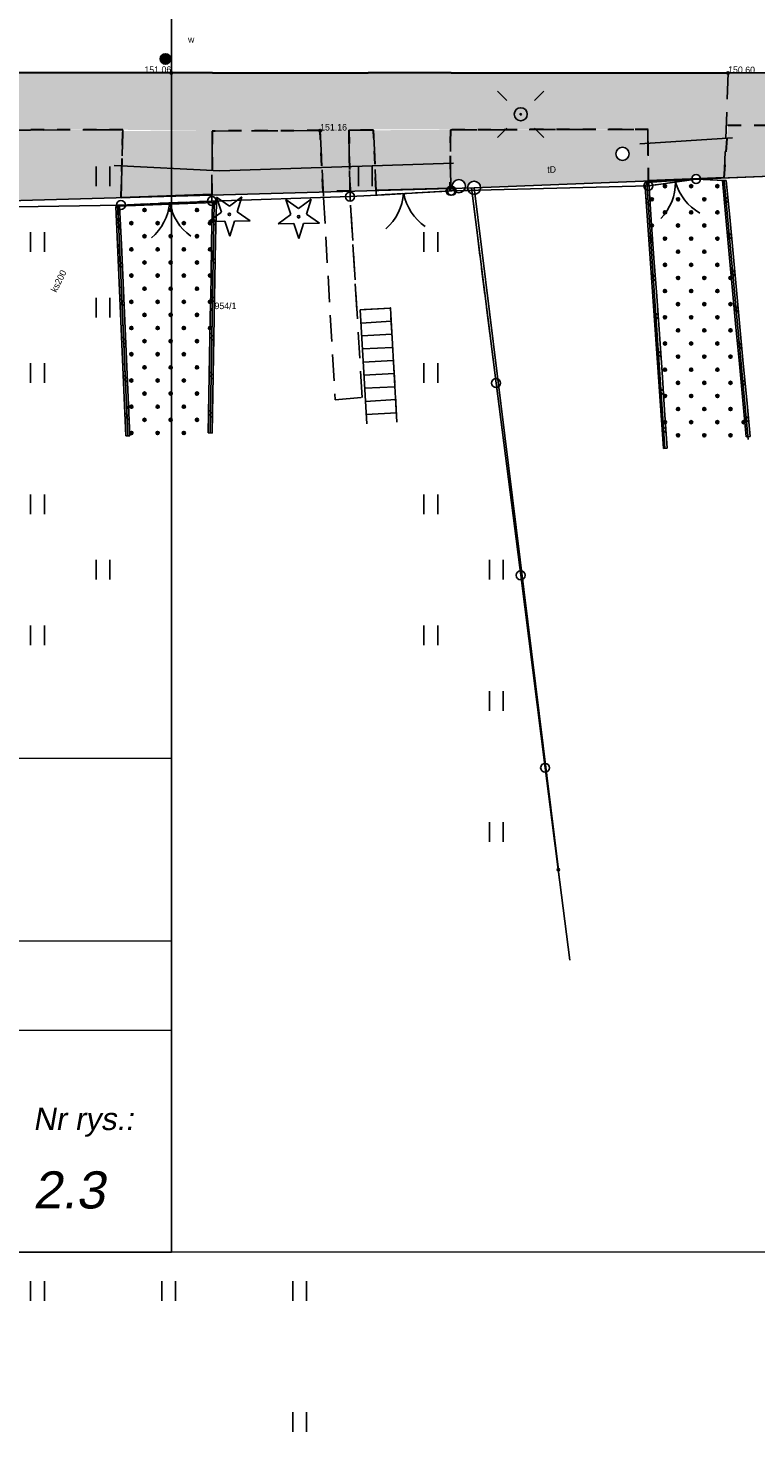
# Model space of a CAD drawing. Extents: x 7583285 to 7585126, y 6019995 to 6020809.
# Tile 24 of 54: x 7584084 to 7584112, y 6020637 to 6020690. Entities that reach past the tile are written whole.
import ezdxf
from ezdxf.enums import TextEntityAlignment as Align

# ---------------------------------------------------------------- set-up
doc = ezdxf.new("R2010")
doc.units = 0
doc.header["$MEASUREMENT"] = 0
for name, pattern in [('1_OTKC', [1.5, 1, -0.5]), ('1_OTKJ', [2, 1.5, -0.5]), ('1_OTKK', [0]), ('1_OTZI', [1.5, 1, -0.5]), ('1_OTZT', [1.5, 1, -0.5]), ('3', [1, 0.5, -0.5]), ('3_EGBJ', [0]), ('3_EGBS', [0]), ('3_EGBSG', [0]), ('4_SULO', [0])]:
    doc.linetypes.add(name, pattern=pattern)
doc.layers.get('0').update_dxf_attribs({"linetype": 'CONTINUOUS', "lineweight": 5})
for name, color, linetype, lineweight in [('0 Krawężnik ', 1, 'CONTINUOUS', 30), ('0 Krawężnik najazdowy', 6, 'CONTINUOUS', 30), ('0 obrzeże', 51, '3', 30), ('Dzialki', 3, 'CONTINUOUS', 25)]:
    doc.layers.add(name, color=color, linetype=linetype, lineweight=lineweight)
for name, color, linetype in [('EGBE_L_3', 7, '3_EGBS'), ('EGBE_L_6', 7, '3_EGBJ'), ('Numery_dzialek', 7, 'CONTINUOUS'), ('OTD_L_12', 7, 'CONTINUOUS'), ('OTK_L_0', 7, '1_OTKJ'), ('OTK_L_1', 7, '1_OTKK'), ('OTK_L_2', 7, '1_OTKC'), ('OTO_L_0', 7, 'CONTINUOUS'), ('OTO_L_1', 7, 'CONTINUOUS'), ('OTR_T_0', 7, 'CONTINUOUS'), ('OTZ_L_3', 7, '1_OTZT'), ('OTZ_T_1', 96, 'CONTINUOUS'), ('Punkty', 7, 'CONTINUOUS'), ('SUE_T_3', 7, 'CONTINUOUS'), ('SUKP_E_T_0', 36, 'CONTINUOUS'), ('SUL_L_1', 7, '4_SULO'), ('SUP_T_0', 7, 'CONTINUOUS'), ('SUP_T_2', 7, 'CONTINUOUS'), ('SUTP_E_T_0', 30, 'CONTINUOUS'), ('SUW_E_T_2', 5, 'CONTINUOUS'), ('SUW_T_5', 5, 'CONTINUOUS')]:
    doc.layers.add(name, color=color, linetype=linetype)
doc.styles.add('Style-Arial I 0.17453', font='arial.ttf', dxfattribs={"oblique": 10})

# ---------------------------------------------------------------- blocks, each defined once
blk = doc.blocks.new('GRT')
at = {"linetype": 'Continuous'}
blk.add_circle((0, 0), 0.25, dxfattribs=at)
blk = doc.blocks.new('GRO')
at = {"linetype": 'Continuous'}
blk.add_circle((0, 0), 0.045, dxfattribs=at)
blk = doc.blocks.new('1_OTRS')
at = {"linetype": 'Continuous'}
blk.add_circle((0, 0), 0.045, dxfattribs=at)
blk = doc.blocks.new('1_OTZG')
at = {"linetype": 'Continuous'}
for p, q in [((-0.3012, 0.0938), (-0.4937, 0.6621)), ((-0.4937, 0.6621), (-0.0039, 0.3155)), ((-0.0039, 0.3155), (0.4771, 0.6742)), ((0.4771, 0.6742), (0.2988, 0.1012)), ((-0.7823, -0.265), (-0.3012, 0.0938)), ((0.2988, 0.1012), (0.7886, -0.2455)), ((-0.1823, -0.2575), (-0.7823, -0.265)), ((0.0103, -0.8259), (-0.1823, -0.2575)), ((0.1886, -0.2529), (0.0103, -0.8259)), ((0.7886, -0.2455), (0.1886, -0.2529))]:
    blk.add_line(p, q, dxfattribs=at)
blk.add_circle((0, 0), 0.045, dxfattribs=at)
blk = doc.blocks.new('1_OTZT')
at = {"linetype": 'Continuous'}
for p, q in [((-0.2625, -0.375), (-0.2625, 0.375)), ((0.2625, -0.375), (0.2625, 0.375))]:
    blk.add_line(p, q, dxfattribs=at)
blk = doc.blocks.new('3_EGBW14_W')
at = {"linetype": 'Continuous'}
for radius in [0.06, 0.055, 0.05, 0.045, 0.04, 0.035, 0.03, 0.025, 0.02, 0.015, 0.01, 0.005]:
    blk.add_circle((0, 0), radius, dxfattribs=at)
blk = doc.blocks.new('4_SUEO_W')
at = {"linetype": 'Continuous'}
for p, q in [((-0.5303, 0.5303), (-0.8839, 0.8839)), ((0.5303, 0.5303), (0.8839, 0.8839)), ((-0.5303, -0.5303), (-0.8839, -0.8839)), ((0.5303, -0.5303), (0.8839, -0.8839))]:
    blk.add_line(p, q, dxfattribs=at)
blk.add_circle((0, 0), 0.025, dxfattribs=at)
blk = doc.blocks.new('4_SUPP')
at = {"linetype": 'Continuous'}
blk.add_circle((0, 0), 0.25, dxfattribs=at)
blk = doc.blocks.new('4_SUPK')
at = {"linetype": 'Continuous'}
blk.add_circle((0, 0), 0.25, dxfattribs=at)
blk = doc.blocks.new('4_SUWW')
at = {"linetype": 'Continuous'}
for radius in [0.2, 0.175, 0.15, 0.125, 0.1, 0.075, 0.05, 0.025, 0.00715]:
    blk.add_circle((0, 0), radius, dxfattribs=at)

msp = doc.modelspace()

# ---------------------------------------------------------------- hatches: boundary and pattern name
at = {"lineweight": 30}
h = msp.add_hatch(color=256, dxfattribs=at)
h.dxf.hatch_style = 1
h.set_gradient(color1=(173, 173, 173), color2=(143, 143, 143), one_color=1, tint=0.47)
h.paths.add_polyline_path([(7584184.03, 6020688.51), (7584184.031, 6020686.51), (7584178.714, 6020686.51), (7584176.46, 6020686.51), (7584176.474, 6020685.823), (7584174.546, 6020685.784), (7584174.496, 6020686.51), (7584163.62, 6020686.51), (7584163.65, 6020685.562), (7584159.577, 6020685.433), (7584159.577, 6020686.573), (7584139.588, 6020686.604), (7584132.31, 6020686.604), (7584132.301, 6020685.049), (7584129.979, 6020685.03), (7584129.983, 6020686.611), (7584116.751, 6020686.67), (7584110.397, 6020686.67), (7584107.426, 6020686.51), (7584096, 6020686.51), (7584096.066, 6020684.156), (7584095.028, 6020684.155), (7584094.91, 6020686.47), (7584090.79, 6020686.45), (7584087.38, 6020686.5), (7584076.799, 6020686.5), (7584072.031, 6020686.5), (7584063.27, 6020686.437), (7584063.279, 6020684.188), (7584062.17, 6020684.22), (7584062.172, 6020686.49), (7584049.78, 6020686.5), (7584046.255, 6020686.78), (7584038.409, 6020686.989), (7584034.778, 6020687.086), (7584020.493, 6020687.518), (7584014.844, 6020687.619), (7583996.64, 6020687.906), (7583996.64, 6020685.863), (7583995.64, 6020685.863), (7583995.64, 6020687.886), (7583992.069, 6020687.886), (7583988.622, 6020688.013), (7583985.939, 6020688.013), (7583981.93, 6020687.765), (7583955.77, 6020687.575), (7583955.77, 6020686.07), (7583954.26, 6020686.07), (7583954.249, 6020687.588), (7583940.36, 6020687.47), (7583932.205, 6020686.457), (7583932.202, 6020687.581), (7583908.883, 6020687.917), (7583895.47, 6020688.454), (7583879.431, 6020690.274), (7583871.509, 6020690.557), (7583850.73, 6020691.44), (7583837.31, 6020690.63), (7583824.719, 6020690.63), (7583820.29, 6020690.88), (7583816.81, 6020690.8), (7583808.51, 6020691.09), (7583808.51, 6020688.714), (7583807.301, 6020688.755), (7583807.38, 6020691.12), (7583804.4, 6020691.19), (7583800.384, 6020691.296), (7583800.32, 6020688.87), (7583766.736, 6020690.08), (7583766.953, 6020690.832), (7583767.612, 6020692.057), (7583774.909, 6020692.004), (7583775.984, 6020691.939), (7583779.62, 6020692.04), (7583783.71, 6020692.04), (7583795.5, 6020691.91), (7583800.64, 6020693.44), (7583804.51, 6020693.25), (7583816.78, 6020692.99), (7583820.29, 6020692.88), (7583823.06, 6020692.75), (7583831.23, 6020692.43), (7583837.31, 6020692.745), (7583850.73, 6020693.44), (7583875.346, 6020692.44), (7583879.431, 6020692.274), (7583880.102, 6020692.247), (7583895.705, 6020690.525), (7583905.884, 6020690.209), (7583908.883, 6020690.117), (7583932.826, 6020689.714), (7583948.721, 6020689.587), (7583981.93, 6020689.965), (7583985.902, 6020690.012), (7583988.58, 6020690.044), (7583992.069, 6020690.086), (7583997.407, 6020690.086), (7584009.084, 6020689.773), (7584020.422, 6020689.518), (7584034.778, 6020689.086), (7584046.21, 6020688.78), (7584060.778, 6020688.677), (7584073.362, 6020688.67), (7584090.798, 6020688.67), (7584110.425, 6020688.67), (7584138.543, 6020688.573), (7584165.71, 6020688.573)])
h.paths.add_polyline_path([(7583755.187, 6020695.111), (7583754.885, 6020693.143), (7583760.83, 6020692.23), (7583761.245, 6020690.946), (7583761.322, 6020690.248), (7583751.485, 6020690.549), (7583751.578, 6020693.341), (7583746.91, 6020693.53), (7583726.307, 6020694.557), (7583707.51, 6020695.44), (7583709.508, 6020697.365), (7583734.856, 6020696.127)])
h.paths.add_polyline_path([(7583702.142, 6020697.67), (7583703.303, 6020695.65), (7583688.945, 6020695.982), (7583668.249, 6020696.589), (7583670.04, 6020698.557)])
h = msp.add_hatch(color=256, dxfattribs=at)
h.dxf.hatch_style = 1
h.set_gradient(color1=(204, 102, 102), color2=(155, 77, 77), one_color=1, tint=0.47)
h.paths.add_polyline_path([(7584020.493, 6020685.297), (7584020.493, 6020687.518), (7584014.844, 6020687.619), (7584014.844, 6020686.266), (7584014.844, 6020685.425), (7584020.493, 6020685.297)])
h.paths.add_polyline_path([(7584116.741, 6020685.08), (7584116.751, 6020686.636), (7584121.73, 6020686.636), (7584121.735, 6020686.636), (7584121.732, 6020685.696), (7584121.66, 6020685.69), (7584121.68, 6020685.44), (7584121.731, 6020685.444), (7584121.731, 6020685.36, 0.426604), (7584121.48, 6020685.1), (7584116.91, 6020684.921, 0.39294)])
h.paths.add_polyline_path([(7584071.956, 6020684.93), (7584076.881, 6020684.945), (7584076.802, 6020686.445), (7584072.03, 6020686.47), (7584071.954, 6020684.93)])
h.paths.add_polyline_path([(7584090.784, 6020684.945), (7584090.79, 6020686.45), (7584087.379, 6020686.45), (7584087.346, 6020685.125), (7584090.784, 6020684.945)])
h.paths.add_polyline_path([(7584046.215, 6020685.328), (7584046.255, 6020686.78), (7584049.735, 6020686.504, 0.428975), (7584049.779, 6020686.455), (7584049.744, 6020685.264)])
h.paths.add_polyline_path([(7584071.909, 6020683.936), (7584071.956, 6020684.93), (7584076.881, 6020684.945), (7584076.942, 6020683.79), (7584071.909, 6020683.936)])
h.paths.add_polyline_path([(7584139.569, 6020685.658), (7584139.588, 6020686.632), (7584142.519, 6020686.573), (7584142.503, 6020685.24, 0.416048), (7584142.25, 6020684.991), (7584139.697, 6020685.006, 0.253701), (7584139.558, 6020685.09), (7584139.569, 6020685.658)])
h.paths.add_polyline_path([(7584107.428, 6020684.55), (7584107.426, 6020685.981), (7584110.379, 6020686.173), (7584110.324, 6020684.664), (7584109.42, 6020684.628, 0.99109), (7584109.08, 6020684.615), (7584107.428, 6020684.55)])
h.paths.add_polyline_path([(7584038.409, 6020684.901), (7584038.409, 6020686.226), (7584034.778, 6020686.239), (7584034.778, 6020684.981)])
h.paths.add_polyline_path([(7584087.317, 6020683.907), (7584087.346, 6020685.125), (7584090.784, 6020684.945), (7584090.781, 6020684.033), (7584087.317, 6020683.907)])
h.paths.add_polyline_path([(7584099.866, 6020685.225), (7584099.88, 6020686.5), (7584096.95, 6020686.48), (7584097.005, 6020685.129), (7584099.866, 6020685.225)])
h.paths.add_polyline_path([(7584038.409, 6020686.226), (7584038.409, 6020686.989), (7584034.778, 6020687.086), (7584034.778, 6020686.239)])
h.paths.add_polyline_path([(7584097.043, 6020684.184), (7584097.005, 6020685.129), (7584099.866, 6020685.225), (7584099.856, 6020684.337, 0.2051), (7584099.746, 6020684.261, 0), (7584099.746, 6020684.261)])
h.paths.add_polyline_path([(7584184.031, 6020686.51), (7584184.03, 6020686.51), (7584178.714, 6020686.51), (7584178.714, 6020685.978), (7584184.044, 6020685.978)])
h.paths.add_polyline_path([(7584046.197, 6020684.685), (7584046.215, 6020685.328), (7584049.744, 6020685.264), (7584049.725, 6020684.617), (7584046.622, 6020684.673)])
h.paths.add_polyline_path([(7584110.379, 6020686.173), (7584110.397, 6020686.67), (7584107.426, 6020686.51), (7584107.426, 6020685.981)])
h.paths.add_polyline_path([(7584159.576, 6020685.452), (7584159.541, 6020686.573), (7584163.62, 6020686.51), (7584163.634, 6020685.802, 0.501243), (7584163.32, 6020685.553), (7584160.16, 6020685.468, 0.338777), (7584159.953, 6020685.462), (7584159.576, 6020685.452)])
h = msp.add_hatch(color=256, dxfattribs=at)
h.dxf.hatch_style = 1
h.set_gradient(color1=(191, 255, 127), color2=(191, 255, 127), one_color=1, tint=0.47)
h.paths.add_polyline_path([(7584049.737, 6020684.582), (7584049.752, 6020685.264), (7584049.779, 6020686.455, 0.420587), (7584049.825, 6020686.5), (7584060.774, 6020686.491), (7584062.17, 6020686.49), (7584061.988, 6020685.071), (7584061.88, 6020684.228), (7584059.933, 6020684.285), (7584059.407, 6020684.3)])
h.paths.add_polyline_path([(7584050.71, 6020685.87, 1), (7584050.21, 6020685.87, 1)], flags=16)
h.paths.add_polyline_path([(7584060.92, 6020684.79), (7584061.31, 6020684.75), (7584061.36, 6020685), (7584060.94, 6020685.04)], flags=16)
h.paths.add_polyline_path([(7584052.195, 6020686.043), (7584052.165, 6020685.669), (7584052.705, 6020685.626), (7584052.735, 6020686)], flags=8)
h.paths.add_polyline_path([(7584078.469, 6020683.745), (7584078.36, 6020686.47), (7584087.38, 6020686.5), (7584087.317, 6020683.907), (7584080.28, 6020683.707, 0.971641), (7584079.78, 6020683.707)])
h.paths.add_polyline_path([(7584063.279, 6020684.188), (7584063.27, 6020686.437), (7584070.069, 6020686.463, 1.47834), (7584070.5, 6020686.29, 0.194937), (7584070.429, 6020686.464), (7584072.03, 6020686.47), (7584071.905, 6020683.937)])
h.paths.add_polyline_path([(7584090.784, 6020684.945), (7584090.79, 6020686.45), (7584094.865, 6020686.47, 0.42762), (7584094.912, 6020686.425), (7584094.981, 6020685.061), (7584091.08, 6020684.93)])
h.paths.add_polyline_path([(7584090.781, 6020684.006), (7584090.784, 6020684.945), (7584091.08, 6020684.93), (7584094.981, 6020685.061), (7584094.982, 6020685.061), (7584095.029, 6020684.126), (7584090.781, 6020684.006)])
h.paths.add_polyline_path([(7584076.881, 6020684.945), (7584076.802, 6020686.445, 0.395185), (7584076.845, 6020686.489), (7584078.36, 6020686.47), (7584078.421, 6020684.95)])
h.paths.add_polyline_path([(7584078.469, 6020683.745), (7584078.421, 6020684.95), (7584076.881, 6020684.945), (7584076.942, 6020683.79)])
h.paths.add_polyline_path([(7584096.03, 6020685.096), (7584097.005, 6020685.129), (7584096.95, 6020686.48), (7584096, 6020686.48), (7584096.027, 6020685.096)])
h.paths.add_polyline_path([(7584096.027, 6020685.096), (7584096, 6020686.48), (7584096.03, 6020685.096)], flags=16)
h.paths.add_polyline_path([(7584097.043, 6020684.184), (7584097.005, 6020685.129), (7584096.03, 6020685.096), (7584096.05, 6020684.156)])
h = msp.add_hatch(color=256, dxfattribs=at)
h.dxf.hatch_style = 1
h.set_gradient(color1=(191, 255, 127), color2=(191, 255, 127), one_color=1, tint=0.47)
h.paths.add_polyline_path([(7584142.503, 6020685.24), (7584142.519, 6020686.573), (7584159.543, 6020686.51), (7584159.564, 6020685.84), (7584159.576, 6020685.452), (7584155.118, 6020685.331, 0.373468), (7584154.895, 6020685.325), (7584150.066, 6020685.195, 0.407908), (7584149.828, 6020685.188), (7584142.75, 6020684.997, 0.402812)])
h.paths.add_polyline_path([(7584099.88, 6020686.5), (7584107.41, 6020686.51), (7584107.428, 6020684.55), (7584101.03, 6020684.3, 0.994667), (7584100.53, 6020684.283), (7584100.44, 6020684.28, 0.070717), (7584100.45, 6020684.35, 1.022684), (7584099.95, 6020684.339, 0.090551), (7584099.889, 6020684.335)])
h.paths.add_polyline_path([(7584106.69, 6020685.58, 1), (7584106.19, 6020685.58, 1)], flags=16)
h.paths.add_polyline_path([(7584103.465, 6020685.169), (7584103.47, 6020684.794), (7584104.012, 6020684.801), (7584104.007, 6020685.176)], flags=8)
h.paths.add_polyline_path([(7584110.324, 6020684.664), (7584110.464, 6020686.67), (7584116.751, 6020686.67), (7584116.741, 6020685.08, 0.419515), (7584116.57, 6020684.908), (7584110.324, 6020684.664)])
h.paths.add_polyline_path([(7584121.732, 6020685.696), (7584121.735, 6020686.636), (7584129.979, 6020686.611), (7584129.979, 6020685.2, 0.355489), (7584129.813, 6020685.063), (7584129.398, 6020685.066, 0.8537), (7584129.062, 6020685.068), (7584121.98, 6020685.109, 0.001444), (7584121.98, 6020685.11, 0.413336), (7584121.731, 6020685.36), (7584121.731, 6020685.444), (7584122.08, 6020685.47), (7584122.047, 6020685.677, 0.78985), (7584122.52, 6020685.79, 1.154885), (7584122.03, 6020685.719), (7584121.732, 6020685.696)])
h.paths.add_polyline_path([(7584132.31, 6020685.17), (7584132.31, 6020686.604), (7584139.587, 6020686.583), (7584139.558, 6020685.09, 0.274795), (7584139.404, 6020685.008), (7584132.473, 6020685.048, 0.33277)])
h.paths.add_polyline_path([(7584167.021, 6020685.63), (7584166.972, 6020686.51), (7584167.336, 6020686.51, 0.561951), (7584167.764, 6020686.51), (7584174.496, 6020686.51), (7584174.542, 6020685.835), (7584174.546, 6020685.784)])
h.paths.add_polyline_path([(7584163.633, 6020685.859), (7584163.62, 6020686.51), (7584166.972, 6020686.51), (7584167.021, 6020685.63), (7584163.82, 6020685.565, 0.334071), (7584163.634, 6020685.802)])
h.paths.add_polyline_path([(7584176.46, 6020685.823), (7584176.46, 6020685.891), (7584176.46, 6020686.51), (7584178.714, 6020686.51), (7584178.714, 6020685.978), (7584178.714, 6020685.869)])

# ---------------------------------------------------------------- linework, layer by layer
at = {"lineweight": 0, "transparency": 16777216}
for p, q in [((7584050.139, 6020662.531), (7584089.239, 6020662.531)), ((7584050.139, 6020662.531), (7584089.239, 6020662.531)), ((7584050.139, 6020662.531), (7584089.239, 6020662.531)), ((7584050.139, 6020662.531), (7584089.239, 6020662.531)), ((7584089.239, 6020662.51), (7584089.239, 6020643.695)), ((7584089.239, 6020662.51), (7584089.239, 6020643.695)), ((7584089.239, 6020662.51), (7584089.239, 6020643.695)), ((7584089.239, 6020662.51), (7584089.239, 6020643.695)), ((7584050.139, 6020655.566), (7584089.239, 6020655.566)), ((7584050.139, 6020652.161), (7584089.239, 6020652.161)), ((7584050.139, 6020643.695), (7584089.239, 6020643.695))]:
    msp.add_line(p, q, dxfattribs=at)
at = {"lineweight": 9}
for points in [[(7584089.239, 6020643.695), (7583879.239, 6020643.695), (7583879.239, 6020792.195), (7584089.239, 6020792.195), (7584089.239, 6020643.695)], [(7584299.239, 6020643.695), (7584089.239, 6020643.695), (7584089.239, 6020792.195), (7584299.239, 6020792.195), (7584299.239, 6020643.695)]]:
    msp.add_lwpolyline(points, dxfattribs=at)
at = {"layer": '0 Krawężnik ', "lineweight": 30}
for p, q in [((7584087.298, 6020688.67), (7584079.485, 6020688.67)), ((7584090.798, 6020688.67), (7584096.738, 6020688.67)), ((7584099.904, 6020688.67), (7584107.489, 6020688.666)), ((7584117.543, 6020688.637), (7584110.468, 6020688.67))]:
    msp.add_line(p, q, dxfattribs=at)
at = {"layer": '0 Krawężnik najazdowy', "lineweight": 30}
for p, q in [((7584090.798, 6020688.67), (7584087.298, 6020688.67)), ((7584099.904, 6020688.67), (7584096.738, 6020688.67)), ((7584107.489, 6020688.666), (7584110.47, 6020688.67)), ((7584110.324, 6020684.662), (7584107.428, 6020684.55)), ((7584099.856, 6020684.264), (7584097.043, 6020684.184)), ((7584090.781, 6020684.033), (7584087.317, 6020683.907))]:
    msp.add_line(p, q, dxfattribs=at)
at = {"layer": '0 obrzeże', "lineweight": 30}
for p, q in [((7584087.38, 6020686.5), (7584076.799, 6020686.5)), ((7584087.317, 6020683.907), (7584087.38, 6020686.5)), ((7584090.79, 6020686.45), (7584090.781, 6020684.006)), ((7584094.91, 6020686.47), (7584090.79, 6020686.45)), ((7584095.028, 6020684.126), (7584094.91, 6020686.47)), ((7584096.95, 6020686.48), (7584096, 6020686.48)), ((7584096, 6020686.48), (7584096.05, 6020684.156)), ((7584097.043, 6020684.184), (7584096.95, 6020686.48)), ((7584099.88, 6020686.5), (7584099.854, 6020684.168)), ((7584107.426, 6020686.51), (7584099.88, 6020686.5)), ((7584107.428, 6020684.55), (7584107.426, 6020686.51)), ((7584110.324, 6020684.664), (7584110.464, 6020686.67)), ((7584110.464, 6020686.67), (7584116.751, 6020686.67)), ((7584096.046, 6020684.155), (7584095.028, 6020684.155))]:
    msp.add_line(p, q, dxfattribs=at)
at = {"layer": 'Dzialki'}
for p, q in [((7584121.73, 6020685.11), (7584100.78, 6020684.29)), ((7584100.78, 6020684.29), (7584080.03, 6020683.7)), ((7584100.78, 6020684.29), (7584104, 6020658.28))]:
    msp.add_line(p, q, dxfattribs=at)
at = {"layer": 'EGBE_L_3', "linetype": '3_EGBS'}
for p, q in [((7584097.59, 6020679.7), (7584096.44, 6020679.63)), ((7584096.44, 6020679.63), (7584096.69, 6020675.29)), ((7584097.62, 6020679.2), (7584096.47, 6020679.13)), ((7584097.64, 6020678.7), (7584096.5, 6020678.64)), ((7584097.67, 6020678.2), (7584096.52, 6020678.14)), ((7584097.7, 6020677.7), (7584096.55, 6020677.64)), ((7584097.73, 6020677.2), (7584096.58, 6020677.14)), ((7584097.76, 6020676.7), (7584096.61, 6020676.64)), ((7584097.79, 6020676.21), (7584096.64, 6020676.14)), ((7584097.82, 6020675.71), (7584096.67, 6020675.64))]:
    msp.add_line(p, q, dxfattribs=at)
at = {"layer": 'EGBE_L_3', "linetype": '3_EGBSG'}
msp.add_line((7584097.84, 6020675.35), (7584097.59, 6020679.7), dxfattribs=at)
at = {"layer": 'EGBE_L_3', "linetype": '3_EGBS'}
msp.add_point((7584097.59, 6020679.7), dxfattribs=at)
at = {"layer": 'EGBE_L_6', "linetype": '3_EGBJ'}
for p, q in [((7584109.25, 6020684.62), (7584107.37, 6020684.49)), ((7584107.37, 6020684.49), (7584108.06, 6020674.35)), ((7584110.32, 6020684.56), (7584109.25, 6020684.62)), ((7584111.24, 6020674.69), (7584110.32, 6020684.56)), ((7584090.87, 6020683.73), (7584087.19, 6020683.58)), ((7584087.19, 6020683.58), (7584087.58, 6020674.83)), ((7584090.71, 6020674.94), (7584090.87, 6020683.73))]:
    msp.add_line(p, q, dxfattribs=at)
at = {"layer": 'OTD_L_12'}
for p, q in [((7584107.44, 6020684.5), (7584107.29, 6020684.49)), ((7584107.29, 6020684.49), (7584107.39, 6020683.04)), ((7584107.44, 6020684.5), (7584107.54, 6020683.05)), ((7584110.4, 6020684.57), (7584110.25, 6020684.56)), ((7584110.25, 6020684.56), (7584110.38, 6020683.16)), ((7584110.4, 6020684.57), (7584110.53, 6020683.17)), ((7584087.26, 6020683.58), (7584087.11, 6020683.57)), ((7584087.11, 6020683.57), (7584087.18, 6020682.12)), ((7584087.26, 6020683.58), (7584087.33, 6020682.12)), ((7584090.8, 6020683.73), (7584090.77, 6020682.27)), ((7584090.95, 6020683.73), (7584090.8, 6020683.73)), ((7584090.95, 6020683.73), (7584090.92, 6020682.26)), ((7584107.33, 6020683.91), (7584107.49, 6020683.77)), ((7584107.34, 6020683.76), (7584107.5, 6020683.63)), ((7584110.3, 6020684), (7584110.46, 6020683.87)), ((7584110.31, 6020683.86), (7584110.47, 6020683.73)), ((7584090.79, 6020683.15), (7584090.94, 6020683)), ((7584107.39, 6020683.04), (7584107.5, 6020681.59)), ((7584107.54, 6020683.05), (7584107.64, 6020681.6)), ((7584110.38, 6020683.16), (7584110.51, 6020681.76)), ((7584110.53, 6020683.17), (7584110.66, 6020681.78)), ((7584087.14, 6020682.99), (7584087.29, 6020682.85)), ((7584087.14, 6020682.84), (7584087.3, 6020682.71)), ((7584090.79, 6020683), (7584090.93, 6020682.85)), ((7584110.43, 6020682.6), (7584110.59, 6020682.48)), ((7584087.18, 6020682.12), (7584087.24, 6020680.66)), ((7584087.33, 6020682.12), (7584087.39, 6020680.66)), ((7584090.77, 6020682.27), (7584090.75, 6020680.8)), ((7584090.92, 6020682.26), (7584090.89, 6020680.8)), ((7584107.43, 6020682.46), (7584107.59, 6020682.33)), ((7584107.44, 6020682.31), (7584107.6, 6020682.18)), ((7584110.44, 6020682.46), (7584110.6, 6020682.34)), ((7584087.2, 6020681.53), (7584087.36, 6020681.39)), ((7584090.76, 6020681.68), (7584090.91, 6020681.53)), ((7584090.76, 6020681.53), (7584090.91, 6020681.39)), ((7584107.5, 6020681.59), (7584107.6, 6020680.14)), ((7584107.64, 6020681.6), (7584107.75, 6020680.15)), ((7584110.51, 6020681.76), (7584110.64, 6020680.37)), ((7584110.66, 6020681.78), (7584110.79, 6020680.38)), ((7584087.21, 6020681.39), (7584087.36, 6020681.25)), ((7584107.54, 6020681.01), (7584107.7, 6020680.88)), ((7584110.56, 6020681.21), (7584110.72, 6020681.08)), ((7584110.57, 6020681.07), (7584110.73, 6020680.94)), ((7584087.24, 6020680.66), (7584087.31, 6020679.2)), ((7584087.39, 6020680.66), (7584087.46, 6020679.21)), ((7584090.75, 6020680.8), (7584090.72, 6020679.34)), ((7584090.89, 6020680.8), (7584090.87, 6020679.33)), ((7584107.55, 6020680.87), (7584107.71, 6020680.73)), ((7584110.64, 6020680.37), (7584110.77, 6020678.97)), ((7584110.79, 6020680.38), (7584110.92, 6020678.99)), ((7584087.27, 6020680.07), (7584087.42, 6020679.94)), ((7584087.27, 6020679.93), (7584087.43, 6020679.79)), ((7584090.73, 6020680.21), (7584090.88, 6020680.07)), ((7584090.73, 6020680.07), (7584090.88, 6020679.92)), ((7584107.6, 6020680.14), (7584107.7, 6020678.69)), ((7584107.75, 6020680.15), (7584107.85, 6020678.7)), ((7584090.72, 6020679.34), (7584090.69, 6020677.87)), ((7584090.87, 6020679.33), (7584090.84, 6020677.87)), ((7584107.64, 6020679.56), (7584107.8, 6020679.43)), ((7584107.65, 6020679.42), (7584107.81, 6020679.28)), ((7584110.69, 6020679.81), (7584110.85, 6020679.69)), ((7584110.7, 6020679.67), (7584110.86, 6020679.55)), ((7584087.31, 6020679.2), (7584087.37, 6020677.74)), ((7584087.46, 6020679.21), (7584087.52, 6020677.75)), ((7584090.71, 6020678.75), (7584090.85, 6020678.6)), ((7584110.77, 6020678.97), (7584110.9, 6020677.58)), ((7584110.92, 6020678.99), (7584111.05, 6020677.59)), ((7584087.33, 6020678.62), (7584087.49, 6020678.48)), ((7584087.34, 6020678.47), (7584087.49, 6020678.33)), ((7584090.7, 6020678.6), (7584090.85, 6020678.45)), ((7584107.7, 6020678.69), (7584107.8, 6020677.25)), ((7584107.85, 6020678.7), (7584107.95, 6020677.26)), ((7584110.82, 6020678.42), (7584110.98, 6020678.29)), ((7584110.83, 6020678.28), (7584110.99, 6020678.15)), ((7584087.37, 6020677.74), (7584087.44, 6020676.28)), ((7584087.52, 6020677.75), (7584087.59, 6020676.29)), ((7584090.69, 6020677.87), (7584090.66, 6020676.4)), ((7584090.84, 6020677.87), (7584090.81, 6020676.4)), ((7584107.74, 6020678.11), (7584107.9, 6020677.98)), ((7584107.75, 6020677.97), (7584107.91, 6020677.84)), ((7584087.4, 6020677.16), (7584087.55, 6020677.02)), ((7584090.68, 6020677.28), (7584090.83, 6020677.13)), ((7584107.8, 6020677.25), (7584107.9, 6020675.8)), ((7584107.95, 6020677.26), (7584108.05, 6020675.81)), ((7584110.9, 6020677.58), (7584111.03, 6020676.18)), ((7584111.05, 6020677.59), (7584111.18, 6020676.2)), ((7584087.4, 6020677.01), (7584087.56, 6020676.87)), ((7584090.68, 6020677.14), (7584090.82, 6020676.99)), ((7584107.84, 6020676.67), (7584108, 6020676.53)), ((7584110.95, 6020677.02), (7584111.11, 6020676.89)), ((7584110.96, 6020676.88), (7584111.12, 6020676.76)), ((7584087.44, 6020676.28), (7584087.5, 6020674.83)), ((7584087.59, 6020676.29), (7584087.65, 6020674.83)), ((7584090.66, 6020676.4), (7584090.64, 6020674.94)), ((7584090.81, 6020676.4), (7584090.79, 6020674.93)), ((7584107.85, 6020676.52), (7584108.01, 6020676.39)), ((7584111.03, 6020676.18), (7584111.16, 6020674.79)), ((7584111.18, 6020676.2), (7584111.31, 6020674.8)), ((7584087.46, 6020675.7), (7584087.62, 6020675.56)), ((7584087.47, 6020675.55), (7584087.62, 6020675.42)), ((7584090.65, 6020675.82), (7584090.8, 6020675.67)), ((7584090.65, 6020675.67), (7584090.8, 6020675.52)), ((7584107.9, 6020675.8), (7584108.01, 6020674.35)), ((7584108.05, 6020675.81), (7584108.15, 6020674.36)), ((7584111.08, 6020675.63), (7584111.24, 6020675.5)), ((7584107.94, 6020675.22), (7584108.1, 6020675.08)), ((7584107.95, 6020675.07), (7584108.11, 6020674.94)), ((7584111.09, 6020675.49), (7584111.25, 6020675.36)), ((7584087.65, 6020674.83), (7584087.5, 6020674.83)), ((7584090.79, 6020674.93), (7584090.64, 6020674.94)), ((7584111.31, 6020674.8), (7584111.16, 6020674.79)), ((7584108.15, 6020674.36), (7584108.01, 6020674.35))]:
    msp.add_line(p, q, dxfattribs=at)
at = {"layer": 'OTK_L_0', "linetype": '1_OTKJ'}
for p, q in [((7584075.22, 6020688.71), (7584089.23, 6020688.67)), ((7584089.23, 6020688.67), (7584110.47, 6020688.67)), ((7584110.47, 6020688.67), (7584166.86, 6020688.5))]:
    msp.add_line(p, q, dxfattribs=at)
at = {"layer": 'OTK_L_1', "linetype": '1_OTKK'}
for p, q in [((7584075.22, 6020688.71), (7584089.23, 6020688.67)), ((7584089.23, 6020688.67), (7584110.47, 6020688.67)), ((7584110.47, 6020688.67), (7584166.86, 6020688.5))]:
    msp.add_line(p, q, dxfattribs=at)
at = {"layer": 'OTK_L_2', "linetype": '1_OTKC'}
for p, q in [((7584075.22, 6020688.71), (7584089.23, 6020688.67)), ((7584089.23, 6020688.67), (7584110.47, 6020688.67)), ((7584110.47, 6020688.67), (7584110.32, 6020684.56)), ((7584078.36, 6020686.47), (7584087.38, 6020686.5)), ((7584087.38, 6020686.5), (7584087.31, 6020683.63)), ((7584090.78, 6020683.78), (7584090.79, 6020686.45)), ((7584090.79, 6020686.45), (7584094.91, 6020686.47)), ((7584094.91, 6020686.47), (7584095.04, 6020683.92)), ((7584096.05, 6020683.95), (7584096, 6020686.49)), ((7584096, 6020686.49), (7584096.95, 6020686.48)), ((7584096.95, 6020686.48), (7584097.05, 6020684.01)), ((7584099.88, 6020686.5), (7584107.41, 6020686.51)), ((7584099.89, 6020684.17), (7584099.88, 6020686.5)), ((7584107.41, 6020686.51), (7584107.43, 6020684.36)), ((7584097.05, 6020684.01), (7584099.89, 6020684.17)), ((7584109.25, 6020684.62), (7584107.43, 6020684.36)), ((7584110.32, 6020684.56), (7584109.25, 6020684.62)), ((7584087.31, 6020683.63), (7584090.78, 6020683.78)), ((7584095.04, 6020683.92), (7584095.48, 6020676.2)), ((7584096.51, 6020676.29), (7584096.05, 6020683.95)), ((7584095.48, 6020676.2), (7584096.51, 6020676.29))]:
    msp.add_line(p, q, dxfattribs=at)
at = {"layer": 'OTO_L_0'}
for p, q in [((7584109.25, 6020684.62), (7584116.74, 6020684.91)), ((7584099.93, 6020684.17), (7584099.89, 6020684.17)), ((7584107.43, 6020684.36), (7584099.93, 6020684.17)), ((7584100.68, 6020684.28), (7584101.62, 6020676.84)), ((7584087.31, 6020683.63), (7584079.81, 6020683.5)), ((7584096.05, 6020683.95), (7584090.78, 6020683.78)), ((7584101.62, 6020676.84), (7584102.56, 6020669.51)), ((7584102.56, 6020669.51), (7584103.49, 6020662.17)), ((7584103.49, 6020662.17), (7584104.43, 6020654.83))]:
    msp.add_line(p, q, dxfattribs=at)
for centre in [(7584099.93, 6020684.17), (7584101.62, 6020676.84), (7584102.56, 6020669.51), (7584103.49, 6020662.17)]:
    msp.add_circle(centre, 0.17, dxfattribs=at)
at = {"layer": 'OTO_L_1'}
for p, q in [((7584098.84, 6020684.11), (7584097.35, 6020684.02)), ((7584099.89, 6020684.17), (7584098.59, 6020684.1)), ((7584107.72, 6020684.4), (7584107.43, 6020684.36)), ((7584109.21, 6020684.61), (7584107.72, 6020684.4)), ((7584109.25, 6020684.62), (7584108.96, 6020684.58)), ((7584088.42, 6020683.68), (7584087.31, 6020683.63)), ((7584089.92, 6020683.74), (7584088.42, 6020683.68)), ((7584090.78, 6020683.78), (7584089.67, 6020683.73)), ((7584097.35, 6020684.02), (7584096.05, 6020683.95))]:
    msp.add_line(p, q, dxfattribs=at)
for centre in [(7584109.25, 6020684.62), (7584096.05, 6020683.95), (7584099.89, 6020684.17), (7584107.43, 6020684.36), (7584087.31, 6020683.63), (7584090.78, 6020683.78)]:
    msp.add_circle(centre, 0.17, dxfattribs=at)
for centre, start, end in [((7584106.464, 6020684.502), 316.0435, 0.1179), ((7584110.386, 6020685.058), 196.0068, 240.0812), ((7584087.179, 6020683.901), 310.4564, 354.5308), ((7584091.137, 6020684.072), 190.4197, 234.494), ((7584096.101, 6020684.23), 311.2602, 355.3345), ((7584100.057, 6020684.456), 191.2234, 235.2978)]:
    msp.add_arc(centre, 2, start, end, dxfattribs=at)
at = {"layer": 'OTZ_L_3', "linetype": '1_OTZI'}
for p, q in [((7584078.36, 6020686.47), (7584087.38, 6020686.5)), ((7584087.38, 6020686.5), (7584087.31, 6020683.63)), ((7584096, 6020686.49), (7584096.95, 6020686.48)), ((7584096.05, 6020683.95), (7584096, 6020686.49)), ((7584096.95, 6020686.48), (7584097.05, 6020684.01)), ((7584099.89, 6020684.17), (7584097.05, 6020684.01)), ((7584100.69, 6020684.19), (7584099.89, 6020684.17)), ((7584100.69, 6020684.19), (7584104.13, 6020657.22)), ((7584087.18, 6020683.63), (7584087.58, 6020674.83)), ((7584087.31, 6020683.63), (7584087.18, 6020683.63)), ((7584096.31, 6020679.63), (7584096.05, 6020683.95)), ((7584097.59, 6020679.7), (7584096.31, 6020679.63)), ((7584097.84, 6020675.35), (7584097.59, 6020679.7))]:
    msp.add_line(p, q, dxfattribs=at)
at = {"layer": 'SUL_L_1', "linetype": '4_SULO'}
for p, q in [((7584107.1, 6020685.96), (7584110.64, 6020686.19)), ((7584100, 6020685.23), (7584091.08, 6020684.93)), ((7584091.08, 6020684.93), (7584087.05, 6020685.14))]:
    msp.add_line(p, q, dxfattribs=at)

# ---------------------------------------------------------------- block references
at = {"layer": 'EGBE_L_6'}
for p in [(7584108.06, 6020684.35), (7584109.06, 6020684.35), (7584110.06, 6020684.35), (7584107.56, 6020683.85), (7584108.56, 6020683.85), (7584109.56, 6020683.85), (7584088.21, 6020683.44), (7584089.21, 6020683.44), (7584090.21, 6020683.44), (7584108.06, 6020683.35), (7584109.06, 6020683.35), (7584110.06, 6020683.35), (7584087.71, 6020682.94), (7584088.21, 6020682.44), (7584088.71, 6020682.94), (7584089.21, 6020682.44), (7584089.71, 6020682.94), (7584090.21, 6020682.44), (7584090.71, 6020682.94), (7584107.56, 6020682.85), (7584108.56, 6020682.85), (7584109.56, 6020682.85), (7584087.71, 6020681.94), (7584088.71, 6020681.94), (7584089.71, 6020681.94), (7584090.71, 6020681.94), (7584108.06, 6020682.35), (7584109.06, 6020682.35), (7584110.06, 6020682.35), (7584088.21, 6020681.44), (7584089.21, 6020681.44), (7584090.21, 6020681.44), (7584108.56, 6020681.85), (7584109.56, 6020681.85), (7584087.71, 6020680.94), (7584088.71, 6020680.94), (7584089.71, 6020680.94), (7584090.71, 6020680.94), (7584108.06, 6020681.35), (7584108.56, 6020680.85), (7584109.06, 6020681.35), (7584109.56, 6020680.85), (7584110.06, 6020681.35), (7584110.56, 6020680.85), (7584088.21, 6020680.44), (7584089.21, 6020680.44), (7584090.21, 6020680.44), (7584108.06, 6020680.35), (7584109.06, 6020680.35), (7584110.06, 6020680.35), (7584087.71, 6020679.94), (7584088.71, 6020679.94), (7584089.71, 6020679.94), (7584090.71, 6020679.94), (7584108.56, 6020679.85), (7584109.56, 6020679.85), (7584110.56, 6020679.85), (7584088.21, 6020679.44), (7584089.21, 6020679.44), (7584090.21, 6020679.44), (7584108.06, 6020679.35), (7584109.06, 6020679.35), (7584110.06, 6020679.35), (7584087.71, 6020678.94), (7584088.71, 6020678.94), (7584089.71, 6020678.94), (7584090.71, 6020678.94), (7584108.56, 6020678.85), (7584109.56, 6020678.85), (7584110.56, 6020678.85), (7584088.21, 6020678.44), (7584089.21, 6020678.44), (7584090.21, 6020678.44), (7584108.06, 6020678.35), (7584109.06, 6020678.35), (7584110.06, 6020678.35), (7584087.71, 6020677.94), (7584088.71, 6020677.94), (7584089.71, 6020677.94), (7584108.56, 6020677.85), (7584109.56, 6020677.85), (7584110.56, 6020677.85), (7584088.21, 6020677.44), (7584089.21, 6020677.44), (7584090.21, 6020677.44), (7584108.06, 6020677.35), (7584109.06, 6020677.35), (7584110.06, 6020677.35), (7584087.71, 6020676.94), (7584088.71, 6020676.94), (7584089.71, 6020676.94), (7584108.56, 6020676.85), (7584109.56, 6020676.85), (7584110.56, 6020676.85), (7584088.21, 6020676.44), (7584089.21, 6020676.44), (7584090.21, 6020676.44), (7584108.06, 6020676.35), (7584109.06, 6020676.35), (7584110.06, 6020676.35), (7584087.71, 6020675.94), (7584088.71, 6020675.94), (7584089.71, 6020675.94), (7584108.56, 6020675.85), (7584109.56, 6020675.85), (7584110.56, 6020675.85), (7584087.71, 6020674.94), (7584088.21, 6020675.44), (7584088.71, 6020674.94), (7584089.21, 6020675.44), (7584089.71, 6020674.94), (7584090.21, 6020675.44), (7584108.06, 6020675.35), (7584109.06, 6020675.35), (7584110.06, 6020675.35), (7584111.06, 6020675.35), (7584108.56, 6020674.85), (7584109.56, 6020674.85), (7584110.56, 6020674.85)]:
    msp.add_blockref('3_EGBW14_W', p, dxfattribs=at)
at = {"layer": 'OTR_T_0', "rotation": 0.413817}
for p in [(7584089.23, 6020688.67), (7584110.47, 6020688.67)]:
    msp.add_blockref('1_OTRS', p, dxfattribs=at)
at = {"layer": 'OTR_T_0'}
msp.add_blockref('1_OTRS', (7584094.91, 6020686.47), dxfattribs=at)
at = {"layer": 'OTZ_L_3'}
for p in [(7584086.63, 6020684.72), (7584096.63, 6020684.72), (7584084.13, 6020682.22), (7584099.13, 6020682.22), (7584086.63, 6020679.72), (7584084.13, 6020677.22), (7584099.13, 6020677.22), (7584084.13, 6020672.22), (7584099.13, 6020672.22), (7584086.63, 6020669.72), (7584101.63, 6020669.72), (7584084.13, 6020667.22), (7584099.13, 6020667.22), (7584101.63, 6020664.72), (7584101.63, 6020659.72), (7584084.13, 6020642.22), (7584089.13, 6020642.22), (7584094.13, 6020642.22), (7584094.13, 6020637.22)]:
    msp.add_blockref('1_OTZT', p, dxfattribs=at)
at = {"layer": 'OTZ_T_1'}
for p in [(7584091.45, 6020683.27), (7584094.09, 6020683.18)]:
    msp.add_blockref('1_OTZG', p, dxfattribs=at)
at = {"layer": 'Punkty'}
for name, p in [('GRT', (7584100.78, 6020684.29)), ('GRO', (7584104, 6020658.28))]:
    msp.add_blockref(name, p, dxfattribs=at)
at = {"layer": 'SUE_T_3'}
for name in ['4_SUEO_W', '4_SUPP']:
    msp.add_blockref(name, (7584102.56, 6020687.09), dxfattribs=at)
at = {"layer": 'SUP_T_0'}
for p in [(7584106.44, 6020685.58), (7584100.2, 6020684.35)]:
    msp.add_blockref('4_SUPK', p, dxfattribs=at)
at = {"layer": 'SUP_T_2'}
msp.add_blockref('4_SUPP', (7584102.56, 6020687.09), dxfattribs=at)
at = {"layer": 'SUW_T_5'}
msp.add_blockref('4_SUWW', (7584089.01, 6020689.2), dxfattribs=at)

# ---------------------------------------------------------------- texts
at = {"lineweight": 0, "transparency": 16777216, "attachment_point": 1, "style": 'Style-Arial I 0.17453'}
for s, insert, char_height, width in [('\\pxsm1,ql;\\A1;\\fPalatino Linotype|b0|i0|c0|p39;TEMAT:  Przebudowa drogi powiatowej nr 1815N \\P(ul. Żeromskiego w Gołdapi) polegająca na przebudowie \\Pi budowie chodnika od km 0+350 do km 1+197', (7584050.992, 6020661.538), 0.9375, 38.54106), ('Nr rys.:', (7584083.957, 6020649.209), 0.8531, 27.22635), ('Nr rys.:', (7584083.957, 6020649.209), 0.8531, 27.22635), ('2.3', (7584083.949, 6020646.781), 1.4152, 74.97204)]:
    msp.add_mtext(s, dxfattribs=dict(at, insert=insert, char_height=char_height, width=width))
at = {"layer": 'Numery_dzialek'}
msp.add_text('954/1', height=0.25, dxfattribs=at).set_placement((7584090.88, 6020679.91), align=Align.TOP_LEFT)
at = {"layer": 'OTR_T_0'}
msp.add_text('151.06', height=0.25, rotation=0.4138, dxfattribs=at).set_placement((7584089.23, 6020688.67), align=Align.RIGHT)
msp.add_text('150.60', height=0.25, rotation=359.0335, dxfattribs=at).set_placement((7584110.47, 6020688.67))
msp.add_text('151.16', height=0.25, dxfattribs=at).set_placement((7584094.91, 6020686.47))
at = {"layer": 'SUKP_E_T_0'}
msp.add_text('ks200', height=0.25, rotation=63.4764, dxfattribs=at).set_placement((7584084.93, 6020680.73), align=Align.MIDDLE)
at = {"layer": 'SUTP_E_T_0'}
msp.add_text('tD', height=0.25, rotation=0.71, dxfattribs=at).set_placement((7584103.74, 6020684.86), align=Align.CENTER)
at = {"layer": 'SUW_E_T_2'}
msp.add_text('w', height=0.25, dxfattribs=at).set_placement((7584089.87, 6020690.07), align=Align.TOP_LEFT)

doc.saveas('drawing.dxf')
